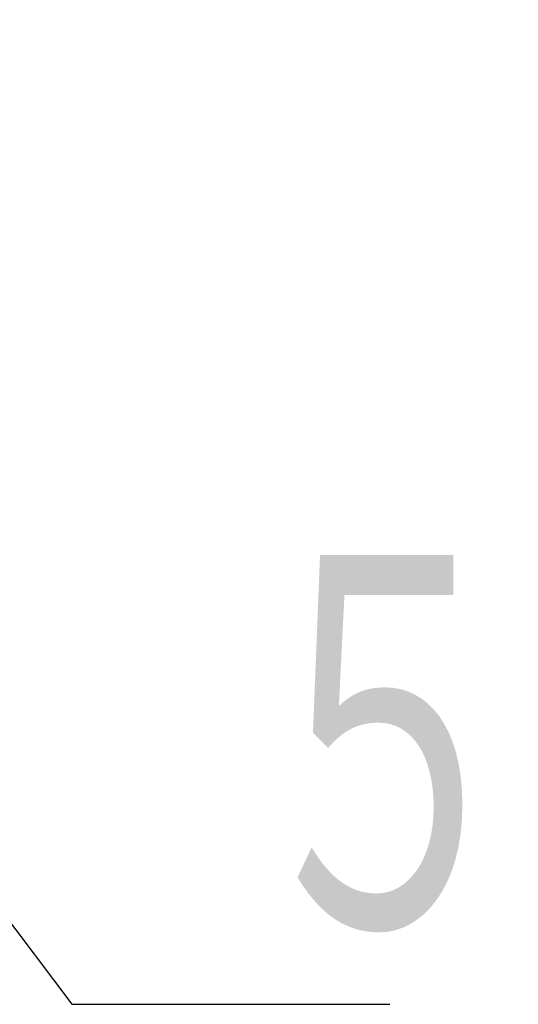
# Model space of a CAD drawing. Header units: millimetres. Extents: x 0 to 840, y 0 to 594.
# Tile 89 of 139: x 312 to 320, y 471 to 488. Entities that reach past the tile are written whole.
import ezdxf

# ---------------------------------------------------------------- set-up
doc = ezdxf.new("R2010")
doc.units = ezdxf.units.MM
doc.header["$LTSCALE"] = 0.36378
doc.layers.add('NoLayerName_001', color=7, linetype='Continuous')
doc.styles.get("Standard").update_dxf_attribs({"font": 'txt', "bigfont": 'extfont2'})
doc.dimstyles.get("Standard").update_dxf_attribs({"dimtxt": 2.5, "dimasz": 2.5, "dimexe": 1, "dimexo": 1, "dimtad": 1, "dimdec": 3, "dimzin": 0, "dimdsep": 46, "dimtxsty": 'Standard', "dimcen": 2.5, "dimadec": 3, "dimazin": 0, "dimtfac": 0.75, "dimtdec": 3, "dimtmove": 0, "dimatfit": 3, "dimfxl": 1, "dimarcsym": 0})

msp = doc.modelspace()

# ---------------------------------------------------------------- texts
at = {"layer": 'NoLayerName_001', "color": 3, "linetype": 'Continuous', "lineweight": 13, "insert": (315.374, 472.1014), "char_height": 7, "attachment_point": 7, "line_spacing_factor": 0.771429}
msp.add_mtext('\\A1;\\W0.6667;５', dxfattribs=at)

# ---------------------------------------------------------------- leaders
at = {"layer": 'NoLayerName_001', "color": 3, "linetype": 'Continuous', "lineweight": 13, "annotation_type": 0, "has_hookline": 1, "hookline_direction": 0, "text_width": 2.6668}
msp.add_leader([(301.1863, 486.8492), (312.749, 471.4764), (314.749, 471.4764)], dimstyle='Standard', override={"dimtxt": 7, "dimasz": 2, "dimldrblk": 'DOT'}, dxfattribs=at)

doc.saveas('drawing.dxf')
